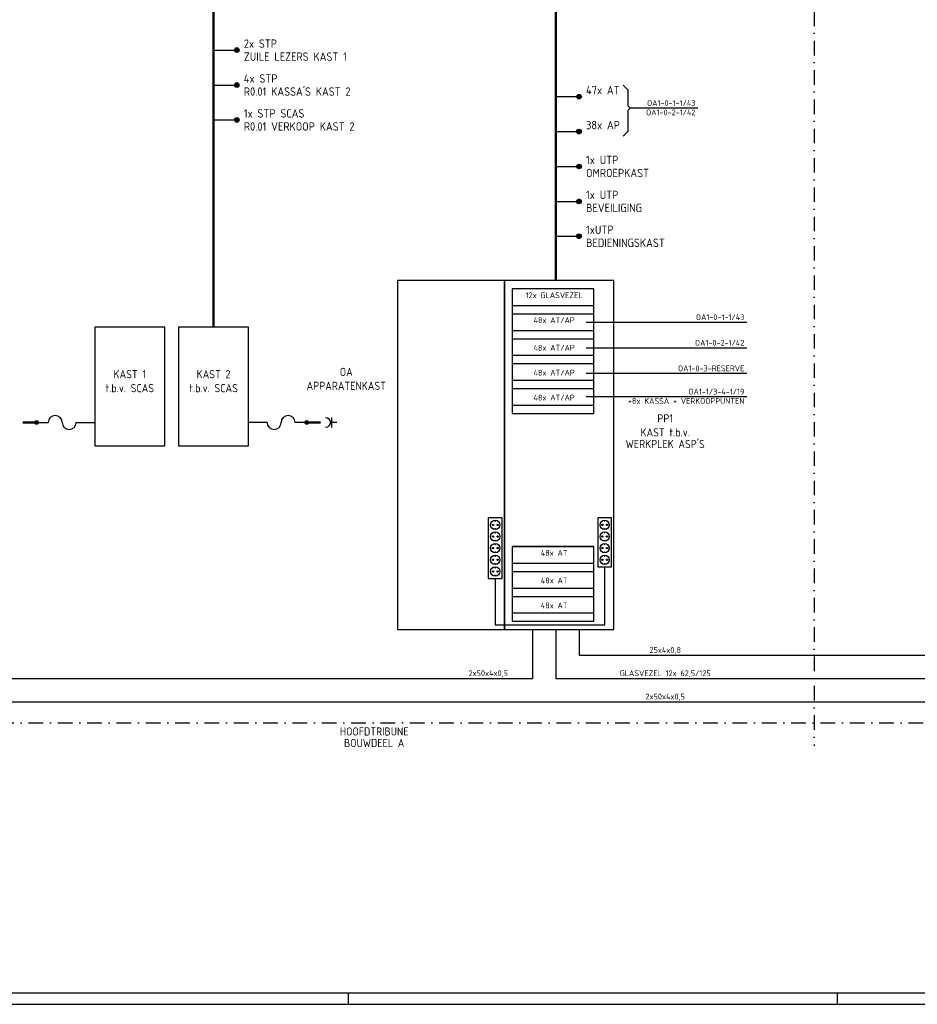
# Model space of a CAD drawing. Extents: x 0 to 1189, y 0 to 841.
# Tile 2 of 8: x 418 to 803, y 0 to 423. Entities that reach past the tile are written whole.
import ezdxf
from ezdxf.enums import TextEntityAlignment as Align

# ---------------------------------------------------------------- set-up
doc = ezdxf.new("R2010")
doc.units = 0
doc.header["$LTSCALE"] = 25
doc.header["$MEASUREMENT"] = 0
doc.linetypes.add('DASHDOT2', pattern=[0.5, 0.25, -0.125, 0, -0.125])
doc.layers.get('0').update_dxf_attribs({"linetype": 'CONTINUOUS'})
for name, color, linetype in [('E--L$2A-_KADER', 7, 'CONTINUOUS'), ('E--L6112_CEN-LSP', 3, 'CONTINUOUS'), ('E--L6222_WCD220V', 3, 'CONTINUOUS'), ('E--L6412_OPROEP24V', 3, 'CONTINUOUS'), ('E--T6112_GROEPSNUMM', 2, 'CONTINUOUS'), ('E--T6222_GROEPSNUMM', 2, 'CONTINUOUS')]:
    doc.layers.add(name, color=color, linetype=linetype)
doc.styles.add('ISO', font='isocp.shx')
doc.styles.get("Standard").update_dxf_attribs({"font": 'isocp2.shx'})

# ---------------------------------------------------------------- blocks, each defined once
blk = doc.blocks.new('A0')
at = {"layer": 'E--L$2A-_KADER', "color": 4}
blk.add_line((25, 5), (1184, 5), dxfattribs=at)
at = {"layer": 'E--L$2A-_KADER', "color": 2}
for p, q in [((559, 0), (559, 5)), ((769, 0), (769, 5)), ((0, 0), (1189, 0))]:
    blk.add_line(p, q, dxfattribs=at)
blk = doc.blocks.new('BA080132')
at = {"layer": 'E--L6112_CEN-LSP'}
blk.add_lwpolyline([(0, 0), (5, 0)], dxfattribs=at)
for radius in [0.5, 0.375, 0.25, 0.125]:
    blk.add_circle((5, 0), radius, dxfattribs=at)
at = {"layer": 'E--L6112_CEN-LSP', "color": 2}
blk.add_attdef('OMSCHRIJVING', (6.5, -2.3), '', height=1.8, dxfattribs=at)
at = {"layer": 'E--T6112_GROEPSNUMM'}
blk.add_attdef('GROEPSNUMMER', (6.5, 0.5), '', height=1.8, dxfattribs=at)
blk = doc.blocks.new('BA130402')
at = {"layer": 'E--L6222_WCD220V'}
for p, q in [((0, 0), (1.41, 0)), ((1.2, 1.06), (1.2, -1.06))]:
    blk.add_line(p, q, dxfattribs=at)
blk.add_arc((2.47, 0), 1.06, 90, 270, dxfattribs=at)
at = {"layer": 'E--T6222_GROEPSNUMM'}
blk.add_attdef('GROEPSNUMMER', (3.5, -0.9), '', height=1.8, dxfattribs=at)

msp = doc.modelspace()

# ---------------------------------------------------------------- linework, layer by layer
at = {"color": 1, "linetype": 'DASHDOT2'}
for p, q in [((759, 603), (759, 111)), ((30.97, 121), (1146, 121))]:
    msp.add_line(p, q, dxfattribs=at)
at = {"layer": 'E--L6112_CEN-LSP', "color": 2}
for p, q in [((677, 395), (679, 393)), ((679, 393), (679, 386)), ((679, 386), (680, 385)), ((680, 385), (679, 384)), ((709, 385), (680, 385)), ((679, 384), (679, 375)), ((679, 375), (677, 373)), ((730, 293), (661, 293)), ((730, 282), (661, 282)), ((730, 271), (661, 271)), ((730, 261), (661, 261))]:
    msp.add_line(p, q, dxfattribs=at)
at = {"layer": 'E--L6112_CEN-LSP'}
for p, q in [((629.29, 300.29), (664.29, 300.29)), ((629.29, 296.71), (664.29, 296.71)), ((629.29, 289.57), (664.29, 289.57)), ((629.29, 286), (664.29, 286)), ((629.29, 278.86), (664.29, 278.86)), ((629.29, 275.29), (664.29, 275.29)), ((629.29, 268.14), (664.29, 268.14)), ((629.29, 264.57), (664.29, 264.57)), ((629.29, 257.43), (664.29, 257.43)), ((629.29, 253.86), (664.29, 253.86)), ((621.88, 208), (621.88, 207.56)), ((621.88, 207.56), (622.12, 207.56)), ((622.12, 207.56), (622.12, 208)), ((668.88, 208), (668.88, 207.56)), ((668.88, 207.56), (669.12, 207.56)), ((669.12, 207.56), (669.12, 208)), ((621.88, 204.44), (622.12, 204.44)), ((621.88, 204), (621.88, 204.44)), ((622.12, 204.44), (622.12, 204)), ((668.88, 204), (668.88, 204.44)), ((668.88, 204.44), (669.12, 204.44)), ((669.12, 204.44), (669.12, 204)), ((621.88, 203), (621.88, 202.56)), ((621.88, 202.56), (622.12, 202.56)), ((621.88, 199), (621.88, 199.44)), ((621.88, 199.44), (622.12, 199.44)), ((622.12, 202.56), (622.12, 203)), ((622.12, 199.44), (622.12, 199)), ((668.88, 203), (668.88, 202.56)), ((668.88, 202.56), (669.12, 202.56)), ((668.88, 199.44), (669.12, 199.44)), ((668.88, 199), (668.88, 199.44)), ((669.12, 202.56), (669.12, 203)), ((669.12, 199.44), (669.12, 199)), ((621.88, 198), (621.88, 197.56)), ((621.88, 197.56), (622.12, 197.56)), ((622.12, 197.56), (622.12, 198)), ((629.29, 196.71), (664.29, 196.71)), ((668.88, 198), (668.88, 197.56)), ((668.88, 197.56), (669.12, 197.56)), ((669.12, 197.56), (669.12, 198)), ((621.88, 194), (621.88, 194.44)), ((621.88, 194.44), (622.12, 194.44)), ((621.88, 193), (621.88, 192.56)), ((621.88, 192.56), (622.12, 192.56)), ((622.12, 194.44), (622.12, 194)), ((622.12, 192.56), (622.12, 193)), ((668.88, 194.44), (669.12, 194.44)), ((668.88, 194), (668.88, 194.44)), ((668.88, 193), (668.88, 192.56)), ((668.88, 192.56), (669.12, 192.56)), ((669.12, 194.44), (669.12, 194)), ((669.12, 192.56), (669.12, 193)), ((621.88, 189.44), (622.12, 189.44)), ((621.88, 189), (621.88, 189.44)), ((621.88, 188), (621.88, 187.56)), ((621.88, 187.56), (622.12, 187.56)), ((622.12, 189.44), (622.12, 189)), ((622.12, 187.56), (622.12, 188)), ((629.29, 189.57), (664.29, 189.57)), ((668.88, 189), (668.88, 189.44)), ((668.88, 189.44), (669.12, 189.44)), ((669.12, 189.44), (669.12, 189)), ((621.88, 184), (621.88, 184.44)), ((621.88, 184.44), (622.12, 184.44)), ((622.12, 184.44), (622.12, 184)), ((629.29, 186), (664.29, 186)), ((629.29, 178.86), (664.29, 178.86)), ((629.29, 175.29), (664.29, 175.29)), ((629.29, 168.14), (664.29, 168.14))]:
    msp.add_line(p, q, dxfattribs=at)
for points in [[(580, 311), (580, 161), (626, 161), (626, 311)], [(626, 311), (626, 161), (673, 161), (673, 311)], [(450, 291), (450, 240), (480, 240), (480, 291)], [(486, 291), (486, 240), (516, 240), (516, 291)], [(619, 209), (619, 183), (625, 183), (625, 209)], [(666, 209), (666, 188), (672, 188), (672, 209)]]:
    msp.add_lwpolyline(points, close=True, dxfattribs=at)
for centre, radius in [((622, 206), 2), ((669, 206), 2), ((621, 206), 0.3), ((623, 206), 0.3), ((668, 206), 0.3), ((670, 206), 0.3), ((622, 201), 2), ((621, 201), 0.3), ((623, 201), 0.3), ((669, 201), 2), ((668, 201), 0.3), ((670, 201), 0.3), ((622, 196), 2), ((621, 196), 0.3), ((623, 196), 0.3), ((669, 196), 2), ((668, 196), 0.3), ((670, 196), 0.3), ((622, 191), 2), ((621, 191), 0.3), ((623, 191), 0.3), ((669, 191), 2), ((668, 191), 0.3), ((670, 191), 0.3), ((622, 186), 2), ((621, 186), 0.3), ((623, 186), 0.3)]:
    msp.add_circle(centre, radius, dxfattribs=at)
at = {"layer": 'E--L6222_WCD220V'}
for p, q in [((425, 250), (430, 250)), ((442, 250), (450, 250)), ((524, 250), (516, 250)), ((541, 250), (536, 250)), ((669, 163), (669, 188)), ((622, 183), (622, 163)), ((622, 163), (669, 163)), ((638, 161), (638, 140)), ((648, 161), (648, 140)), ((658, 161), (658, 150)), ((658, 150), (877, 150)), ((378, 140), (638, 140)), ((648, 140), (886, 140)), ((368, 130), (895, 130))]:
    msp.add_line(p, q, dxfattribs=at)
at = {"layer": 'E--L6222_WCD220V', "const_width": 1}
for points in [[(501, 291), (501, 602)], [(648, 311), (648, 488)], [(425, 250), (419, 250)], [(541, 250), (547, 250)]]:
    msp.add_lwpolyline(points, dxfattribs=at)
at = {"layer": 'E--L6222_WCD220V'}
for points in [[(629.29, 307.43), (629.29, 253.86), (664.29, 253.86), (664.29, 307.43)], [(629.29, 196.71), (629.29, 164.57), (664.29, 164.57), (664.29, 196.71)]]:
    msp.add_lwpolyline(points, close=True, dxfattribs=at)
at = {"layer": 'E--L6222_WCD220V', "const_width": 1}
for points in [[(424.5, 250, 1), (425.5, 250, 1)], [(541.5, 250, -1), (540.5, 250, -1)]]:
    msp.add_lwpolyline(points, format="xyb", close=True, dxfattribs=at)
at = {"layer": 'E--L6222_WCD220V'}
for centre, start, end in [((433, 250), 0, 180), ((439, 250), 180, 0), ((527, 250), 180, 0), ((533, 250), 0, 180)]:
    msp.add_arc(centre, 3, start, end, dxfattribs=at)

# ---------------------------------------------------------------- block references
at = {"layer": 'E--L6112_CEN-LSP', "xscale": 2, "yscale": 2, "zscale": 2}
for p, values in [((501, 410), {'GROEPSNUMMER': '2x STP', 'OMSCHRIJVING': 'ZUILE LEZERS KAST 1'}), ((501, 395), {'GROEPSNUMMER': '4x STP', 'OMSCHRIJVING': "R0.01 KASSA'S KAST 2"}), ((648, 390), {'GROEPSNUMMER': '47x AT'}), ((501, 380), {'GROEPSNUMMER': '1x STP SCAS', 'OMSCHRIJVING': 'R0.01 VERKOOP KAST 2'}), ((648, 375), {'GROEPSNUMMER': '38x AP'}), ((648, 360), {'GROEPSNUMMER': '1x UTP', 'OMSCHRIJVING': 'OMROEPKAST'}), ((648, 345), {'GROEPSNUMMER': '1x UTP', 'OMSCHRIJVING': 'BEVEILIGING'}), ((648, 330), {'GROEPSNUMMER': '1xUTP', 'OMSCHRIJVING': 'BEDIENINGSKAST'})]:
    msp.add_blockref('BA080132', p, dxfattribs=at).add_auto_attribs(values)
at = {"layer": 'E--L6222_WCD220V', "xscale": -2, "yscale": 2, "zscale": 2}
msp.add_blockref('BA130402', (554, 250), dxfattribs=at)
at = {"layer": 'E--L6412_OPROEP24V'}
msp.add_blockref('A0', (0, 0), dxfattribs=at)

# ---------------------------------------------------------------- texts
at = {"color": 4, "style": 'ISO'}
for s, p in [('HOOFDTRIBUNE', (570, 117.25)), ('BOUWDEEL A', (570, 112.25))]:
    msp.add_text(s, height=3.5, dxfattribs=at).set_placement(p, align=Align.MIDDLE)
at = {"layer": 'E--L6112_CEN-LSP', "color": 2, "style": 'ISO'}
for s, p in [('OA1-0-1-1/43', (708, 386)), ('OA1-0-2-1/42', (708, 382)), ('OA1-0-1-1/43', (729, 294)), ('OA1-0-2-1/42', (729, 283)), ('OA1-0-3-RESERVE', (729, 272)), ('OA1-1/3-4-1/19', (729, 262)), ('+8x KASSA + VERKOOPPUNTEN', (729, 258))]:
    msp.add_text(s, height=2.5, dxfattribs=at).set_placement(p, align=Align.RIGHT)
for s, p in [('12x GLASVEZEL', (647.29, 303.43)), ('48x AT/AP', (647.29, 292.71)), ('48x AT/AP', (647.29, 280.86)), ('48x AT/AP', (647.29, 270.14)), ('48x AT/AP', (647.29, 259.43)), ('48x AT', (647.29, 192.71)), ('48x AT', (647.29, 180.86)), ('48x AT', (647.29, 170.14)), ('25x4x0,8', (695, 151)), ('2x50x4x0,5', (619, 141)), ('GLASVEZEL 12x 62,5/125', (695, 141)), ('2x50x4x0,5', (695, 131))]:
    msp.add_text(s, height=2.5, dxfattribs=at).set_placement(p, align=Align.CENTER)
at = {"layer": 'E--L6112_CEN-LSP', "color": 3, "style": 'ISO'}
for s, p in [('KAST 1', (465, 269)), ('KAST 2', (501, 269)), ('OA', (558, 270)), ('t.b.v. SCAS', (465, 263)), ('t.b.v. SCAS', (501, 263)), ('APPARATENKAST', (558, 264)), ('PP1', (695, 250)), ('KAST t.b.v.', (695, 244)), ("WERKPLEK ASP'S", (695, 239))]:
    msp.add_text(s, height=3.5, dxfattribs=at).set_placement(p, align=Align.CENTER)

doc.saveas('drawing.dxf')
